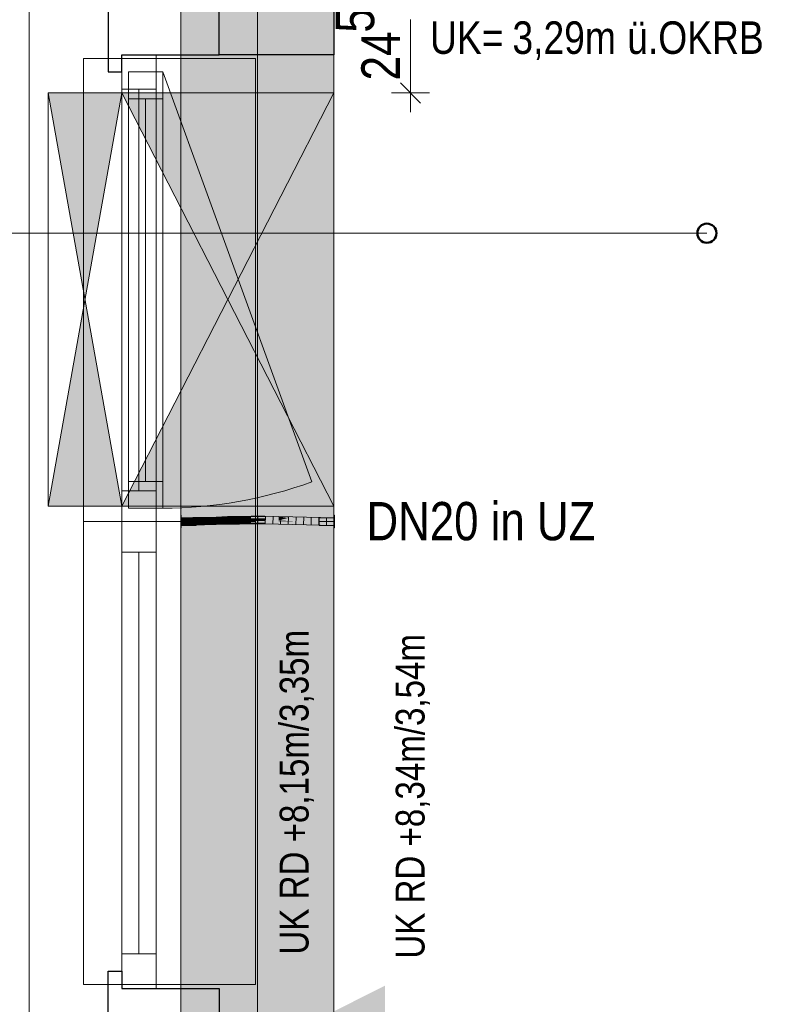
# Model space of a CAD drawing. Extents: x -420 to 300, y 62 to 1162.
# Tile 53 of 130: x -315 to -275, y 718 to 769. Entities that reach past the tile are written whole.
import ezdxf
from ezdxf.lldxf.tags import DXFTag

# ---------------------------------------------------------------- set-up
doc = ezdxf.new("R2010")
doc.units = 0
doc.layers.get('0').update_dxf_attribs({"lineweight": 35})
for name, color, linetype, lineweight, true_color in [('00_Beschriftung UZ', 3, 'Continuous', 13, 0x00ff00), ('30 -33 Aussenwände- 7 Fassade_ Elemente', 7, 'Continuous', 9, 0x00aacc), ('30 -34 Innenwände- 11 Durchbruch', 4, 'Continuous', 9, 0x00ffff), ('30 -35 Decken- 1 Konstruktion-Träger- Stahlbeton', 7, 'grob-A06G9F4K8I', 13, 0x33aa00), ('70 -75 Raumstempel-2 Verweislinie', 1, 'Continuous', 9, 0xff0000), ('70 -76 Bemaßung- 2 Allgemein', 9, 'Continuous', 5, 0x808080), ('E_Leerrohr 20', 7, 'Continuous', 13, 0xcc0099), ('E_Leerrohr 20-Shading', 7, 'Continuous', 13, 0xcc0099)]:
    doc.layers.add(name, color=color, linetype=linetype, lineweight=lineweight, true_color=true_color)
doc.layers.add('70 -71 Achsen- 1 Gebäudeachsen', color=7, linetype='STRICHPUNKT2-A06G9F4J8I', lineweight=18)
doc.layers.add('Detailelementbeschriftung', color=7, linetype='Continuous', lineweight=9)
doc.layers.add('iwb_Schraffur_Unterzug', color=7, linetype='Continuous', lineweight=5, true_color=0xffffcc, plot=False)
doc.styles.get("Standard").update_dxf_attribs({"font": 'ARIALN.TTF'})
tags = doc.linetypes.add('grob-A06G9F4K8I', pattern=[14, 3, -8, 3]).pattern_tags.tags
tags[8:9] = [DXFTag(74, 4), DXFTag(75, 0), DXFTag(340, '0'), DXFTag(46, 0.0), DXFTag(50, 0.0), DXFTag(44, 0.0), DXFTag(45, 0.0)]
tags[6:7] = [DXFTag(74, 4), DXFTag(75, 0), DXFTag(340, '0'), DXFTag(46, 0.0), DXFTag(50, 0.0), DXFTag(44, 0.0), DXFTag(45, 0.0)]
tags[4:5] = [DXFTag(74, 4), DXFTag(75, 0), DXFTag(340, '0'), DXFTag(46, 0.0), DXFTag(50, 0.0), DXFTag(44, 0.0), DXFTag(45, 0.0)]
tags = doc.linetypes.add('STRICHPUNKT2', pattern=[12.7, 6.35, -3.175, 0, -3.175]).pattern_tags.tags
tags[10:11] = [DXFTag(74, 4), DXFTag(75, 0), DXFTag(340, '0'), DXFTag(46, 0.0), DXFTag(50, 0.0), DXFTag(44, 0.0), DXFTag(45, 0.0)]
tags[8:9] = [DXFTag(74, 4), DXFTag(75, 0), DXFTag(340, '0'), DXFTag(46, 0.0), DXFTag(50, 0.0), DXFTag(44, 0.0), DXFTag(45, 0.0)]
tags[6:7] = [DXFTag(74, 4), DXFTag(75, 0), DXFTag(340, '0'), DXFTag(46, 0.0), DXFTag(50, 0.0), DXFTag(44, 0.0), DXFTag(45, 0.0)]
tags[4:5] = [DXFTag(74, 4), DXFTag(75, 0), DXFTag(340, '0'), DXFTag(46, 0.0), DXFTag(50, 0.0), DXFTag(44, 0.0), DXFTag(45, 0.0)]
tags = doc.linetypes.add('STRICHPUNKT2-A06G9F4J8I', pattern=[12.7, 6.35, -3.175, 0, -3.175]).pattern_tags.tags
tags[10:11] = [DXFTag(74, 4), DXFTag(75, 0), DXFTag(340, '0'), DXFTag(46, 0.0), DXFTag(50, 0.0), DXFTag(44, 0.0), DXFTag(45, 0.0)]
tags[8:9] = [DXFTag(74, 4), DXFTag(75, 0), DXFTag(340, '0'), DXFTag(46, 0.0), DXFTag(50, 0.0), DXFTag(44, 0.0), DXFTag(45, 0.0)]
tags[6:7] = [DXFTag(74, 4), DXFTag(75, 0), DXFTag(340, '0'), DXFTag(46, 0.0), DXFTag(50, 0.0), DXFTag(44, 0.0), DXFTag(45, 0.0)]
tags[4:5] = [DXFTag(74, 4), DXFTag(75, 0), DXFTag(340, '0'), DXFTag(46, 0.0), DXFTag(50, 0.0), DXFTag(44, 0.0), DXFTag(45, 0.0)]

# ---------------------------------------------------------------- blocks, each defined once
blk = doc.blocks.new('Shading-A06G9F3D8I', base_point=(-301.19, 743.014))
at = {"layer": 'E_Leerrohr 20-Shading', "color": 223, "true_color": 0xc67fb4}
for points in [[(-305.679, 743.301), (-305.68, 743.359), (-306.286, 743.299), (-306.286, 743.353)], [(-306.286, 743.299), (-306.286, 743.297), (-305.679, 743.301), (-305.679, 743.3)], [(-306.286, 743.297), (-306.286, 743.295), (-305.679, 743.3)], [(-305.072, 743.313), (-305.074, 743.372), (-305.679, 743.301), (-305.68, 743.359)], [(-305.679, 743.3), (-305.072, 743.313), (-305.679, 743.301), (-305.072, 743.313)], [(-304.464, 743.331), (-304.466, 743.39), (-305.072, 743.313), (-305.074, 743.372)], [(-304.466, 743.39), (-304.464, 743.331), (-304.025, 743.403), (-304.025, 743.386)], [(-304.025, 743.386), (-304.464, 743.331), (-304.024, 743.346), (-304.094, 743.342)], [(-304.094, 743.342), (-303.855, 743.349), (-303.855, 743.354)], [(-303.857, 743.408), (-304.025, 743.386), (-303.855, 743.354), (-304.024, 743.346)], [(-304.025, 743.386), (-303.857, 743.408), (-304.025, 743.403)], [(-303.246, 743.38), (-303.247, 743.423), (-303.855, 743.354), (-303.857, 743.408)], [(-303.855, 743.349), (-303.246, 743.364), (-303.855, 743.354), (-303.246, 743.38)], [(-302.635, 743.393), (-302.635, 743.43), (-303.246, 743.38), (-303.247, 743.423)], [(-303.246, 743.364), (-302.635, 743.372), (-303.246, 743.38), (-302.635, 743.393)], [(-302.635, 743.393), (-302.269, 743.39), (-302.635, 743.43), (-302.268, 743.429)], [(-302.635, 743.372), (-301.908, 743.369), (-302.635, 743.393), (-301.908, 743.388)], [(-302.269, 743.39), (-301.908, 743.388), (-302.268, 743.429), (-301.907, 743.427)], [(-301.182, 743.364), (-301.181, 743.414), (-301.908, 743.388), (-301.907, 743.427)], [(-301.908, 743.369), (-301.182, 743.355), (-301.908, 743.388), (-301.182, 743.364)], [(-301.182, 743.364), (-301.052, 743.359), (-301.181, 743.414), (-300.731, 743.349)], [(-301.182, 743.355), (-300.682, 743.342), (-301.182, 743.364)], [(-301.181, 743.414), (-300.731, 743.349), (-300.455, 743.395), (-300.456, 743.341)], [(-300.731, 743.349), (-301.052, 743.359), (-300.692, 743.343), (-300.746, 743.345)], [(-300.746, 743.345), (-300.682, 743.342), (-300.692, 743.343)], [(-300.456, 743.341), (-300.731, 743.349), (-300.456, 743.337), (-300.692, 743.343)], [(-300.692, 743.343), (-300.682, 743.342), (-300.456, 743.337), (-300.456, 743.336)], [(-299.732, 743.318), (-299.731, 743.375), (-300.456, 743.341), (-300.455, 743.395)], [(-300.456, 743.341), (-300.456, 743.337), (-299.732, 743.318), (-299.732, 743.316)], [(-300.456, 743.337), (-300.456, 743.336), (-299.732, 743.316)], [(-299.009, 743.301), (-299.008, 743.36), (-299.732, 743.318), (-299.731, 743.375)], [(-299.732, 743.316), (-299.009, 743.301), (-299.732, 743.318)], [(-298.286, 743.295), (-298.286, 743.353), (-299.009, 743.301), (-299.008, 743.36)], [(-306.286, 742.953), (-305.674, 742.962), (-306.286, 743.012), (-305.675, 743.017)], [(-306.286, 742.953), (-305.674, 742.959), (-305.674, 742.962)], [(-305.064, 742.985), (-305.065, 743.031), (-305.674, 742.962), (-305.675, 743.017)], [(-305.674, 742.959), (-305.063, 742.972), (-305.674, 742.962), (-305.064, 742.985)], [(-304.455, 743.015), (-304.456, 743.048), (-305.064, 742.985), (-305.065, 743.031)], [(-305.063, 742.972), (-304.454, 742.99), (-305.064, 742.985), (-304.455, 743.015)], [(-304.456, 743.048), (-304.455, 743.015), (-304.022, 743.061), (-304.022, 743.037)], [(-304.455, 743.015), (-304.454, 742.99), (-304.022, 743.037), (-304.021, 743.003)], [(-304.022, 743.061), (-304.022, 743.037), (-303.848, 743.066), (-303.847, 743.046)], [(-304.022, 743.037), (-304.021, 743.003), (-303.847, 743.046), (-303.846, 743.008)], [(-303.847, 743.046), (-303.24, 743.072), (-303.848, 743.066), (-303.24, 743.081)], [(-303.24, 743.081), (-303.24, 743.081), (-303.848, 743.066)], [(-303.846, 743.008), (-303.239, 743.023), (-303.847, 743.046), (-303.24, 743.072)], [(-302.634, 743.085), (-302.634, 743.089), (-303.24, 743.072), (-303.24, 743.081)], [(-303.239, 743.023), (-302.634, 743.03), (-303.24, 743.072), (-302.634, 743.085)], [(-302.634, 743.085), (-302.274, 743.082), (-302.634, 743.089), (-302.274, 743.087)], [(-302.634, 743.085), (-302.634, 743.03), (-302.274, 743.082), (-302.275, 743.029)], [(-302.274, 743.082), (-302.275, 743.029), (-301.911, 743.078), (-301.912, 743.027)], [(-302.274, 743.087), (-302.274, 743.086), (-301.911, 743.086), (-301.911, 743.083)], [(-302.274, 743.086), (-302.274, 743.082), (-301.911, 743.083), (-301.911, 743.08)], [(-302.274, 743.082), (-301.911, 743.078), (-302.201, 743.082)], [(-301.911, 743.078), (-301.911, 743.08), (-302.201, 743.082)], [(-301.911, 743.078), (-301.912, 743.027), (-301.189, 743.056), (-301.19, 743.014)], [(-301.911, 743.083), (-301.188, 743.065), (-301.911, 743.086), (-301.188, 743.07)], [(-301.188, 743.07), (-301.188, 743.072), (-301.911, 743.086)], [(-301.911, 743.08), (-301.189, 743.056), (-301.911, 743.083), (-301.188, 743.065)], [(-301.911, 743.08), (-301.911, 743.078), (-301.584, 743.069)], [(-301.911, 743.078), (-301.189, 743.056), (-301.584, 743.069)], [(-301.19, 743.014), (-300.466, 742.995), (-301.189, 743.056), (-300.465, 743.024)], [(-301.189, 743.056), (-300.465, 743.024), (-301.188, 743.065), (-300.464, 743.04)], [(-300.464, 743.04), (-300.464, 743.053), (-301.188, 743.065), (-301.188, 743.072)], [(-300.466, 742.995), (-299.74, 742.975), (-300.465, 743.024), (-299.74, 742.99)], [(-300.465, 743.024), (-299.74, 742.99), (-300.464, 743.04), (-299.739, 743.014)], [(-299.739, 743.014), (-299.739, 743.034), (-300.464, 743.04), (-300.464, 743.053)], [(-299.014, 742.964), (-299.013, 743.018), (-299.74, 742.99), (-299.739, 743.034)], [(-299.74, 742.975), (-299.014, 742.96), (-299.74, 742.99), (-299.014, 742.964)], [(-298.286, 742.953), (-298.286, 743.012), (-299.014, 742.96), (-299.013, 743.018)]]:
    blk.add_solid(points, dxfattribs=at)
at = {"layer": 'E_Leerrohr 20-Shading', "color": 231, "true_color": 0xe17fc9}
for points in [[(-305.677, 743.159), (-305.679, 743.3), (-306.286, 743.153), (-306.286, 743.295)], [(-305.069, 743.172), (-305.072, 743.313), (-305.677, 743.159), (-305.679, 743.3)], [(-305.677, 743.156), (-305.677, 743.155), (-305.068, 743.172), (-305.068, 743.159)], [(-305.068, 743.172), (-305.069, 743.172), (-305.677, 743.156), (-305.677, 743.159)], [(-304.46, 743.19), (-304.464, 743.331), (-305.069, 743.172), (-305.072, 743.313)], [(-304.459, 743.164), (-304.46, 743.19), (-305.068, 743.159), (-305.069, 743.172)], [(-304.46, 743.19), (-304.094, 743.342), (-304.464, 743.331)], [(-304.094, 743.342), (-304.46, 743.19), (-304.024, 743.341), (-304.023, 743.203)], [(-304.46, 743.19), (-304.459, 743.164), (-304.023, 743.203), (-304.123, 743.167)], [(-303.906, 743.134), (-303.85, 743.169), (-304.19, 743.143), (-304.123, 743.167)], [(-304.023, 743.203), (-304.123, 743.167), (-303.851, 743.204), (-303.85, 743.169)], [(-303.855, 743.337), (-303.855, 743.349), (-304.094, 743.342)], [(-304.023, 743.203), (-303.851, 743.208), (-304.024, 743.341), (-303.855, 743.337)], [(-303.851, 743.204), (-303.851, 743.208), (-304.023, 743.203)], [(-303.849, 743.132), (-303.85, 743.169), (-303.906, 743.134)], [(-303.245, 743.326), (-303.246, 743.364), (-303.855, 743.337), (-303.855, 743.349)], [(-303.855, 743.337), (-303.851, 743.208), (-303.245, 743.326), (-303.243, 743.224)], [(-303.851, 743.208), (-303.243, 743.223), (-303.243, 743.224)], [(-303.243, 743.209), (-303.243, 743.223), (-303.851, 743.204), (-303.851, 743.208)], [(-303.851, 743.204), (-303.85, 743.169), (-303.243, 743.209), (-303.242, 743.174)], [(-303.241, 743.114), (-303.242, 743.174), (-303.849, 743.132), (-303.85, 743.169)], [(-302.635, 743.321), (-302.635, 743.372), (-303.245, 743.326), (-303.246, 743.364)], [(-303.245, 743.326), (-303.243, 743.224), (-302.635, 743.321), (-302.634, 743.237)], [(-302.634, 743.237), (-303.243, 743.224), (-302.634, 743.234), (-303.243, 743.223)], [(-303.243, 743.223), (-302.634, 743.23), (-302.634, 743.234)], [(-302.634, 743.211), (-302.634, 743.23), (-303.243, 743.209), (-303.243, 743.223)], [(-303.243, 743.209), (-303.242, 743.174), (-302.634, 743.211), (-302.634, 743.176)], [(-302.634, 743.102), (-302.634, 743.176), (-303.241, 743.117), (-303.242, 743.174)], [(-301.909, 743.323), (-301.908, 743.369), (-302.635, 743.321), (-302.635, 743.372)], [(-302.27, 743.322), (-302.635, 743.321), (-302.271, 743.242), (-302.634, 743.237)], [(-302.634, 743.237), (-302.634, 743.23), (-302.271, 743.242), (-302.271, 743.229)], [(-302.634, 743.211), (-302.271, 743.229), (-302.634, 743.23)], [(-302.271, 743.229), (-302.634, 743.211), (-302.272, 743.208)], [(-302.438, 743.209), (-302.634, 743.211), (-302.438, 743.176), (-302.634, 743.176)], [(-301.911, 743.101), (-301.91, 743.175), (-302.634, 743.102), (-302.634, 743.176)], [(-301.91, 743.206), (-302.438, 743.209), (-301.91, 743.175), (-302.438, 743.176)], [(-302.271, 743.229), (-302.272, 743.208), (-301.91, 743.224), (-301.91, 743.206)], [(-302.271, 743.229), (-301.91, 743.227), (-302.27, 743.322), (-301.909, 743.323)], [(-301.91, 743.224), (-301.91, 743.227), (-302.271, 743.229)], [(-301.186, 743.171), (-301.91, 743.175), (-301.187, 743.111), (-301.911, 743.101)], [(-301.909, 743.323), (-301.91, 743.227), (-301.182, 743.333), (-301.185, 743.219)], [(-301.91, 743.227), (-301.185, 743.214), (-301.185, 743.219)], [(-301.185, 743.21), (-301.185, 743.214), (-301.91, 743.224), (-301.91, 743.227)], [(-301.91, 743.206), (-301.185, 743.196), (-301.91, 743.224), (-301.185, 743.21)], [(-301.91, 743.206), (-301.91, 743.175), (-301.185, 743.196), (-301.186, 743.171)], [(-301.182, 743.333), (-301.182, 743.355), (-301.909, 743.323), (-301.908, 743.369)], [(-300.461, 743.166), (-301.186, 743.171), (-300.462, 743.124), (-301.187, 743.111)], [(-300.725, 743.188), (-301.185, 743.196), (-300.725, 743.168), (-301.186, 743.171)], [(-301.182, 743.333), (-301.185, 743.219), (-300.682, 743.342), (-301.166, 743.219)], [(-301.185, 743.219), (-301.185, 743.214), (-301.166, 743.219)], [(-301.166, 743.219), (-301.185, 743.214), (-300.46, 743.208), (-300.46, 743.195)], [(-300.46, 743.193), (-300.46, 743.195), (-301.185, 743.21), (-301.185, 743.214)], [(-301.185, 743.196), (-300.461, 743.183), (-301.185, 743.21), (-300.46, 743.193)], [(-300.682, 743.342), (-301.182, 743.355), (-301.182, 743.333)], [(-300.682, 743.342), (-301.166, 743.219), (-300.456, 743.336), (-300.46, 743.208)], [(-300.461, 743.183), (-300.725, 743.188), (-300.461, 743.166), (-300.725, 743.168)], [(-300.461, 743.183), (-299.736, 743.17), (-300.46, 743.193), (-299.735, 743.175)], [(-300.461, 743.183), (-300.461, 743.166), (-299.736, 743.17), (-299.736, 743.16)], [(-299.735, 743.196), (-299.732, 743.316), (-300.46, 743.208), (-300.456, 743.336)], [(-300.46, 743.195), (-299.735, 743.175), (-300.46, 743.208), (-299.735, 743.196)], [(-299.735, 743.175), (-300.46, 743.195), (-300.46, 743.193)], [(-299.011, 743.16), (-299.735, 743.175), (-299.736, 743.17)], [(-299.736, 743.17), (-299.736, 743.16), (-299.011, 743.16), (-299.011, 743.155)], [(-299.011, 743.16), (-299.009, 743.301), (-299.735, 743.175), (-299.732, 743.316)], [(-298.286, 743.153), (-298.286, 743.295), (-299.011, 743.16), (-299.009, 743.301)], [(-305.677, 743.159), (-306.286, 743.153), (-305.97, 743.154)], [(-306.286, 743.153), (-306.098, 743.152), (-305.97, 743.154)], [(-306.286, 743.144), (-305.928, 743.151), (-306.286, 743.153)], [(-305.676, 743.087), (-305.677, 743.15), (-306.286, 743.144), (-305.901, 743.151)], [(-305.928, 743.151), (-306.286, 743.144), (-305.901, 743.151)], [(-305.676, 743.087), (-306.286, 743.144), (-306.286, 743.095)], [(-306.286, 743.095), (-306.286, 743.012), (-305.676, 743.087), (-305.675, 743.017)], [(-305.97, 743.154), (-306.098, 743.152), (-305.742, 743.155), (-305.928, 743.151)], [(-305.677, 743.159), (-305.97, 743.154), (-305.677, 743.156), (-305.742, 743.155)], [(-305.742, 743.155), (-305.928, 743.151), (-305.677, 743.155), (-305.901, 743.151)], [(-305.677, 743.15), (-305.677, 743.155), (-305.901, 743.151)], [(-305.677, 743.155), (-305.677, 743.156), (-305.742, 743.155)], [(-305.068, 743.14), (-305.068, 743.159), (-305.677, 743.15), (-305.677, 743.155)], [(-305.067, 743.114), (-305.068, 743.14), (-305.676, 743.12), (-305.677, 743.15)], [(-305.676, 743.087), (-305.066, 743.078), (-305.676, 743.12), (-305.067, 743.114)], [(-305.676, 743.087), (-305.675, 743.017), (-305.066, 743.078), (-305.065, 743.031)], [(-304.458, 743.128), (-304.459, 743.152), (-305.068, 743.159), (-304.77, 743.161)], [(-304.458, 743.128), (-305.068, 743.159), (-305.068, 743.14)], [(-304.458, 743.128), (-305.068, 743.14), (-304.458, 743.107), (-305.067, 743.114)], [(-305.067, 743.114), (-305.066, 743.078), (-304.458, 743.107), (-304.456, 743.068)], [(-305.066, 743.078), (-305.065, 743.031), (-304.456, 743.068), (-304.456, 743.048)], [(-304.459, 743.152), (-304.459, 743.164), (-304.77, 743.161)], [(-304.19, 743.143), (-304.123, 743.167), (-304.459, 743.152), (-304.459, 743.164)], [(-304.458, 743.128), (-304.245, 743.123), (-304.459, 743.152), (-304.19, 743.143)], [(-304.296, 743.105), (-304.245, 743.123), (-304.458, 743.107), (-304.458, 743.128)], [(-304.458, 743.107), (-304.456, 743.069), (-304.296, 743.105), (-304.396, 743.07)], [(-304.456, 743.069), (-304.456, 743.068), (-304.396, 743.07), (-304.402, 743.067)], [(-304.456, 743.068), (-304.456, 743.048), (-304.402, 743.067)], [(-304.402, 743.067), (-304.456, 743.048), (-304.022, 743.061)], [(-304.396, 743.07), (-304.402, 743.067), (-304.003, 743.073), (-304.022, 743.061)], [(-304.296, 743.105), (-304.396, 743.07), (-303.958, 743.101), (-304.003, 743.073)], [(-303.958, 743.101), (-303.934, 743.117), (-304.296, 743.105), (-304.245, 743.123)], [(-304.245, 743.123), (-303.934, 743.117), (-304.19, 743.143), (-303.906, 743.134)], [(-304.003, 743.073), (-304.022, 743.061), (-303.848, 743.075), (-303.848, 743.066)], [(-303.958, 743.101), (-304.003, 743.073), (-303.849, 743.1), (-303.848, 743.075)], [(-303.849, 743.1), (-303.849, 743.115), (-303.958, 743.101), (-303.934, 743.117)], [(-303.934, 743.117), (-303.849, 743.115), (-303.906, 743.134), (-303.849, 743.132)], [(-303.241, 743.104), (-303.241, 743.114), (-303.849, 743.115), (-303.849, 743.132)], [(-303.241, 743.104), (-303.849, 743.115), (-303.241, 743.094), (-303.849, 743.1)], [(-303.241, 743.094), (-303.849, 743.1), (-303.24, 743.081), (-303.848, 743.075)], [(-303.848, 743.075), (-303.848, 743.066), (-303.24, 743.081)], [(-303.241, 743.114), (-302.634, 743.099), (-303.241, 743.117), (-302.634, 743.102)], [(-302.634, 743.099), (-303.241, 743.114), (-302.77, 743.1)], [(-303.241, 743.114), (-303.241, 743.104), (-302.77, 743.1)], [(-302.634, 743.089), (-302.77, 743.1), (-303.241, 743.094), (-303.241, 743.104)], [(-302.634, 743.089), (-303.241, 743.094), (-303.24, 743.081)], [(-302.634, 743.099), (-302.77, 743.1), (-302.634, 743.096)], [(-302.77, 743.1), (-302.634, 743.089), (-302.634, 743.096)], [(-301.911, 743.101), (-302.634, 743.102), (-302.53, 743.099)], [(-302.634, 743.102), (-302.634, 743.099), (-302.53, 743.099)], [(-302.274, 743.087), (-302.015, 743.097), (-302.634, 743.099), (-302.118, 743.101)], [(-302.274, 743.087), (-302.634, 743.099), (-302.634, 743.096)], [(-302.437, 743.091), (-302.634, 743.096), (-302.437, 743.088), (-302.634, 743.089)], [(-302.274, 743.087), (-302.437, 743.091), (-302.437, 743.088)], [(-301.911, 743.086), (-301.911, 743.094), (-302.274, 743.087), (-302.015, 743.097)], [(-302.015, 743.097), (-301.911, 743.101), (-302.118, 743.101)], [(-301.911, 743.094), (-301.911, 743.101), (-302.015, 743.097)], [(-301.187, 743.111), (-301.911, 743.101), (-301.188, 743.073), (-301.911, 743.094)], [(-301.911, 743.094), (-301.911, 743.086), (-301.188, 743.073), (-301.188, 743.072)], [(-301.187, 743.111), (-301.188, 743.072), (-300.462, 743.124), (-300.464, 743.053)], [(-300.462, 743.124), (-300.464, 743.053), (-299.736, 743.138), (-299.739, 743.034)], [(-299.736, 743.16), (-300.461, 743.166), (-299.736, 743.138), (-300.462, 743.124)], [(-299.736, 743.138), (-299.739, 743.034), (-299.011, 743.149), (-299.013, 743.018)], [(-299.011, 743.155), (-299.736, 743.16), (-299.011, 743.149), (-299.736, 743.138)], [(-299.011, 743.149), (-299.013, 743.018), (-298.286, 743.153), (-298.286, 743.012)], [(-298.286, 743.153), (-299.011, 743.16), (-299.011, 743.155)], [(-299.011, 743.155), (-299.011, 743.149), (-298.286, 743.153)]]:
    blk.add_solid(points, dxfattribs=at)
blk = doc.blocks.new('Shading-A06G9F3F8I', base_point=(-306.286, 743.148))
at = {"layer": 'E_Leerrohr 20-Shading', "color": 213, "true_color": 0xd67fc0}
for points in [[(-306.286, 743.153), (-306.286, 743.483), (-306.298, 743.153), (-306.298, 743.483)], [(-305.676, 743.153), (-306.286, 743.353), (-306.286, 743.166)], [(-305.676, 743.153), (-305.498, 743.153), (-306.286, 743.353), (-305.498, 743.353)], [(-306.286, 743.082), (-306.286, 743.153), (-306.298, 743.082), (-306.298, 743.153)], [(-306.298, 742.823), (-306.286, 742.823), (-306.298, 743.082), (-306.286, 743.082)], [(-306.286, 743.166), (-306.286, 743.159), (-305.676, 743.153), (-305.918, 743.153)], [(-306.286, 743.159), (-306.286, 743.153), (-305.918, 743.153)], [(-306.286, 743.148), (-306.286, 743.07), (-305.676, 743.153), (-305.944, 743.065)], [(-305.676, 743.153), (-306.286, 743.153), (-306.286, 743.148)], [(-306.286, 743.07), (-306.286, 742.953), (-305.944, 743.065)], [(-305.944, 743.065), (-306.286, 742.953), (-305.498, 743.059), (-305.498, 742.953)], [(-305.676, 743.153), (-305.944, 743.065), (-305.498, 743.153), (-305.498, 743.059)]]:
    blk.add_solid(points, dxfattribs=at)
blk = doc.blocks.new('Shading-A06G9F3H8I', base_point=(-298.286, 743.153))
at = {"layer": 'E_Leerrohr 20-Shading', "color": 213, "true_color": 0xd67fc0}
for points in [[(-299.074, 743.353), (-299.074, 743.153), (-298.286, 743.353), (-298.286, 743.153)], [(-298.286, 743.483), (-298.286, 743.153), (-298.274, 743.483), (-298.274, 743.153)], [(-298.286, 743.153), (-299.074, 743.153), (-298.286, 742.953), (-299.074, 742.965)], [(-299.074, 742.965), (-299.074, 742.953), (-298.286, 742.953)], [(-298.274, 743.153), (-298.286, 743.153), (-298.274, 743.061), (-298.286, 743.061)], [(-298.286, 743.061), (-298.286, 742.823), (-298.274, 743.061), (-298.274, 742.823)]]:
    blk.add_solid(points, dxfattribs=at)
blk = doc.blocks.new('Referenz-A06G9F4L8I')
at = {"layer": '00_Beschriftung UZ', "color": 0, "linetype": 'Continuous', "lineweight": 0, "ltscale": 0.13}
for points in [[(-300.968, 716.221), (-298.298, 717.553), (-300.967, 718.892)], [(-295.627, 716.221), (-298.298, 717.553), (-295.629, 718.892)]]:
    blk.add_solid(points, dxfattribs=at)
at = {"layer": '30 -33 Aussenwände- 7 Fassade_ Elemente', "color": 0, "linetype": 'Continuous', "ltscale": 0.13}
for p, q in [((-314.238, 610.853), (-314.238, 773.053)), ((-298.298, 769.953), (-298.298, 613.953)), ((-309.398, 767.553), (-307.598, 767.553)), ((-309.398, 743.153), (-309.398, 767.553)), ((-307.598, 767.553), (-307.598, 743.153)), ((-309.048, 766.653), (-307.248, 766.653)), ((-309.048, 743.853), (-309.048, 766.653)), ((-307.248, 766.653), (-307.248, 743.853)), ((-307.248, 743.853), (-309.048, 743.853)), ((-309.398, 718.753), (-309.398, 743.153)), ((-309.398, 743.153), (-307.598, 743.153)), ((-307.598, 743.153), (-307.598, 718.753)), ((-307.598, 718.753), (-309.398, 718.753))]:
    blk.add_line(p, q, dxfattribs=at)
at = {"layer": '30 -33 Aussenwände- 7 Fassade_ Elemente', "color": 0, "linetype": 'Continuous', "lineweight": -2, "ltscale": 0.25}
for p, q in [((-310.098, 769.953), (-310.098, 766.653)), ((-304.298, 767.553), (-304.298, 769.953)), ((-298.298, 769.953), (-298.298, 767.553)), ((-309.398, 767.553), (-304.298, 767.553)), ((-309.398, 766.653), (-309.398, 767.553)), ((-298.298, 767.553), (-304.298, 767.553)), ((-310.098, 766.653), (-309.398, 766.653)), ((-310.098, 715.453), (-310.098, 719.653)), ((-310.098, 719.653), (-309.398, 719.653)), ((-309.398, 719.653), (-309.398, 718.753)), ((-309.398, 718.753), (-304.298, 718.753)), ((-304.298, 718.753), (-304.298, 716.353))]:
    blk.add_line(p, q, dxfattribs=at)
at = {"layer": '30 -33 Aussenwände- 7 Fassade_ Elemente', "color": 0, "linetype": 'Continuous', "lineweight": 18, "ltscale": 0.18}
for p, q in [((-309.398, 767.553), (-307.598, 767.553)), ((-309.398, 765.753), (-309.398, 767.553)), ((-307.598, 767.553), (-307.598, 765.753)), ((-309.048, 765.253), (-309.048, 766.653)), ((-309.048, 766.653), (-307.248, 766.653)), ((-307.248, 766.653), (-307.248, 765.253)), ((-307.598, 765.753), (-309.398, 765.753)), ((-308.498, 765.753), (-308.498, 744.753)), ((-307.248, 765.253), (-309.048, 765.253)), ((-308.148, 745.253), (-308.148, 765.253)), ((-309.048, 743.853), (-309.048, 745.253)), ((-309.048, 745.253), (-307.248, 745.253)), ((-307.248, 745.253), (-307.248, 743.853)), ((-309.398, 744.753), (-307.598, 744.753)), ((-309.398, 743.153), (-309.398, 744.753)), ((-307.598, 744.753), (-307.598, 743.153)), ((-307.248, 743.853), (-309.048, 743.853)), ((-309.398, 743.153), (-307.598, 743.153)), ((-309.398, 741.553), (-309.398, 743.153)), ((-307.598, 743.153), (-307.598, 741.553)), ((-307.598, 741.553), (-309.398, 741.553)), ((-308.498, 741.553), (-308.498, 720.553)), ((-309.398, 720.553), (-307.598, 720.553)), ((-309.398, 718.753), (-309.398, 720.553)), ((-307.598, 720.553), (-307.598, 718.753)), ((-307.598, 718.753), (-309.398, 718.753))]:
    blk.add_line(p, q, dxfattribs=at)
at = {"layer": '30 -33 Aussenwände- 7 Fassade_ Elemente', "color": 0}
for p, q in [((-311.398, 767.353), (-309.398, 767.353)), ((-311.398, 743.153), (-311.398, 767.353)), ((-307.598, 767.353), (-309.398, 767.353)), ((-309.398, 767.353), (-309.398, 765.753)), ((-302.398, 767.353), (-307.598, 767.353)), ((-307.598, 765.753), (-307.598, 767.353)), ((-302.398, 743.153), (-302.398, 767.353)), ((-309.398, 744.753), (-309.398, 765.753)), ((-309.398, 765.753), (-307.598, 765.753)), ((-308.498, 765.753), (-308.498, 744.753)), ((-307.598, 765.753), (-307.598, 744.753)), ((-307.598, 744.753), (-309.398, 744.753)), ((-309.398, 743.153), (-309.398, 744.753)), ((-307.598, 744.753), (-307.598, 743.153)), ((-309.398, 743.153), (-311.398, 743.153)), ((-311.398, 718.953), (-311.398, 743.153)), ((-309.398, 743.153), (-309.398, 741.553)), ((-307.598, 743.153), (-309.398, 743.153)), ((-307.598, 743.153), (-302.398, 743.153)), ((-307.598, 741.553), (-307.598, 743.153)), ((-302.398, 718.953), (-302.398, 743.153)), ((-309.398, 720.553), (-309.398, 741.553)), ((-309.398, 741.553), (-307.598, 741.553)), ((-308.498, 741.553), (-308.498, 720.553)), ((-307.598, 741.553), (-307.598, 720.553)), ((-307.598, 720.553), (-309.398, 720.553)), ((-309.398, 718.953), (-309.398, 720.553)), ((-307.598, 720.553), (-307.598, 718.953)), ((-309.398, 718.953), (-311.398, 718.953)), ((-307.598, 718.953), (-309.398, 718.953)), ((-307.598, 718.953), (-302.398, 718.953))]:
    blk.add_line(p, q, dxfattribs=at)
at = {"layer": '30 -33 Aussenwände- 7 Fassade_ Elemente', "color": 0, "linetype": 'grob-A06G9F4K8I', "ltscale": 0.13}
blk.add_line((-307.248, 766.653), (-299.45, 745.228), dxfattribs=at)
blk.add_ellipse((-307.248, 766.653), major_axis=(0, -22.8), ratio=1, start_param=0, end_param=0.349066, dxfattribs=at)
at = {"layer": '30 -34 Innenwände- 11 Durchbruch', "color": 0, "linetype": 'Continuous', "ltscale": 0.13}
for p, q in [((-313.238, 765.553), (-309.398, 765.553)), ((-309.398, 765.553), (-313.238, 743.953)), ((-309.398, 743.953), (-313.238, 765.553)), ((-313.238, 743.953), (-313.238, 765.553)), ((-313.238, 765.553), (-309.398, 743.953)), ((-309.398, 765.553), (-313.238, 743.953)), ((-309.398, 765.553), (-298.298, 765.553)), ((-298.298, 765.553), (-309.398, 743.953)), ((-298.298, 743.953), (-309.398, 765.553)), ((-309.398, 743.953), (-309.398, 765.553)), ((-309.398, 743.953), (-309.398, 765.553)), ((-309.398, 765.553), (-298.298, 743.953)), ((-298.298, 765.553), (-309.398, 743.953)), ((-298.298, 743.953), (-298.298, 765.553)), ((-313.238, 743.953), (-309.398, 743.953)), ((-309.398, 743.953), (-298.298, 743.953))]:
    blk.add_line(p, q, dxfattribs=at)
at = {"layer": '30 -34 Innenwände- 11 Durchbruch', "color": 0, "lineweight": 0}
for points in [[(-311.318, 754.753), (-313.238, 765.553), (-311.318, 765.553)], [(-311.318, 754.753), (-311.318, 765.553), (-309.398, 765.553)], [(-303.848, 754.753), (-309.398, 765.553), (-303.848, 765.553)], [(-303.848, 754.753), (-303.848, 765.553), (-298.298, 765.553)], [(-311.318, 743.953), (-313.238, 743.953), (-311.318, 754.753)], [(-311.318, 743.953), (-311.318, 754.753), (-309.398, 743.953)], [(-303.848, 743.953), (-309.398, 743.953), (-303.848, 754.753)], [(-303.848, 743.953), (-303.848, 754.753), (-298.298, 743.953)]]:
    blk.add_solid(points, dxfattribs=at)
at = {"layer": '30 -35 Decken- 1 Konstruktion-Träger- Stahlbeton', "color": 0}
for p, q in [((-306.298, 770.453), (-306.298, 388.453)), ((-298.298, 770.453), (-298.298, 388.453))]:
    blk.add_line(p, q, dxfattribs=at)
at = {"layer": '70 -71 Achsen- 1 Gebäudeachsen', "color": 0, "linetype": 'STRICHPUNKT2-A06G9F4J8I', "ltscale": 0.18}
blk.add_line((-302.298, 1084.393), (-302.298, 84.953), dxfattribs=at)
at = {"layer": '70 -75 Raumstempel-2 Verweislinie', "color": 0}
blk.add_line((-358.475, 758.224), (-278.8, 758.224), dxfattribs=at)
at = {"layer": '70 -75 Raumstempel-2 Verweislinie', "color": 0, "linetype": 'ByBlock', "lineweight": 50, "ltscale": 0.5}
blk.add_circle((-278.8, 758.224), 0.5, dxfattribs=at)
at = {"layer": '70 -76 Bemaßung- 2 Allgemein', "color": 0, "linetype": 'Continuous', "ltscale": 0.13}
for p, q in [((-294.298, 766.614), (-294.298, 769.393)), ((-294.298, 764.553), (-294.298, 766.614)), ((-295.298, 765.553), (-293.298, 765.553))]:
    blk.add_line(p, q, dxfattribs=at)
at = {"layer": '70 -76 Bemaßung- 2 Allgemein', "color": 0, "linetype": 'Continuous', "lineweight": 20, "ltscale": 0.2}
blk.add_line((-293.767, 765.023), (-294.828, 766.084), dxfattribs=at)
at = {"layer": '00_Beschriftung UZ', "color": 0, "linetype": 'Continuous', "ltscale": 0.13, "char_height": 1.51033, "attachment_point": 1, "rotation": 90}
for s, insert in [('{\\fArial Narrow;UK RD +8,15m/3,35m}', (-301.137, 720.519)), ('{\\fArial Narrow;UK RD +8,34m/3,54m}', (-295.073, 720.305))]:
    blk.add_mtext(s, dxfattribs=dict(at, insert=insert))
at = {"layer": '30 -34 Innenwände- 11 Durchbruch', "color": 0, "linetype": 'Continuous', "ltscale": 0.13, "char_height": 1.7, "attachment_point": 1}
for s, insert in [('{\\fArial Narrow;UK=}', (-293.278, 769.297)), ('{\\fArial Narrow;3,29m}', (-288.968, 769.297)), ('{\\fArial Narrow;ü.OKRB}', (-282.969, 769.297))]:
    blk.add_mtext(s, dxfattribs=dict(at, insert=insert))
at = {"layer": '70 -76 Bemaßung- 2 Allgemein', "color": 0, "linetype": 'Continuous', "ltscale": 0.13, "char_height": 2.01377, "attachment_point": 1, "rotation": 90}
for s, insert in [('{\\fArial Narrow;5}', (-298.209, 768.707)), ('{\\fArial Narrow;24}', (-296.866, 766.206))]:
    blk.add_mtext(s, dxfattribs=dict(at, insert=insert))
blk = doc.blocks.new('Referenz-A06G9F4N8I')
at = {"layer": 'iwb_Schraffur_Unterzug', "linetype": 'Continuous', "ltscale": 0.13}
blk.add_solid([(-306.298, 388.453), (-306.298, 995.453), (-298.298, 388.453), (-298.298, 995.453)], dxfattribs=at)
blk = doc.blocks.new('Flexrohr-A06G9F9B8I')
at = {"color": 0, "linetype": 'ByBlock', "lineweight": -2, "ltscale": 0.13}
for p, q in [((-305.68, 743.359), (-306.286, 743.353)), ((-306.286, 743.353), (-306.286, 742.953)), ((-306.284, 743.341), (-306.284, 742.965)), ((-305.886, 743.345), (-305.882, 742.969)), ((-305.074, 743.372), (-305.68, 743.359)), ((-305.488, 743.351), (-305.481, 742.975)), ((-305.089, 743.36), (-305.079, 742.984)), ((-304.466, 743.39), (-305.074, 743.372)), ((-304.69, 743.371), (-304.679, 742.995)), ((-303.857, 743.408), (-304.466, 743.39)), ((-304.29, 743.383), (-304.279, 743.007)), ((-303.89, 743.395), (-303.88, 743.019)), ((-303.247, 743.423), (-303.857, 743.408)), ((-303.489, 743.405), (-303.481, 743.029)), ((-302.635, 743.43), (-303.247, 743.423)), ((-303.088, 743.413), (-303.082, 743.037)), ((-302.686, 743.418), (-302.684, 743.042)), ((-301.907, 743.427), (-302.635, 743.43)), ((-302.284, 743.417), (-302.286, 743.041)), ((-301.181, 743.414), (-301.907, 743.427)), ((-301.883, 743.415), (-301.887, 743.039)), ((-301.482, 743.407), (-301.488, 743.031)), ((-300.455, 743.395), (-301.181, 743.414)), ((-301.081, 743.399), (-301.089, 743.023)), ((-300.68, 743.389), (-300.69, 743.013)), ((-299.731, 743.375), (-300.455, 743.395)), ((-300.28, 743.378), (-300.29, 743.002)), ((-299.881, 743.367), (-299.89, 742.991)), ((-299.008, 743.36), (-299.731, 743.375)), ((-299.482, 743.358), (-299.49, 742.982)), ((-299.083, 743.349), (-299.089, 742.973)), ((-298.286, 743.353), (-299.008, 743.36)), ((-298.684, 743.345), (-298.687, 742.969)), ((-298.286, 743.353), (-298.286, 742.953)), ((-305.674, 742.959), (-306.286, 742.953)), ((-305.063, 742.972), (-305.674, 742.959)), ((-304.454, 742.99), (-305.063, 742.972)), ((-303.846, 743.008), (-304.454, 742.99)), ((-303.239, 743.023), (-303.846, 743.008)), ((-302.634, 743.03), (-303.239, 743.023)), ((-301.912, 743.027), (-302.634, 743.03)), ((-301.19, 743.014), (-301.912, 743.027)), ((-300.466, 742.995), (-301.19, 743.014)), ((-299.74, 742.975), (-300.466, 742.995)), ((-299.014, 742.96), (-299.74, 742.975)), ((-298.286, 742.953), (-299.014, 742.96))]:
    blk.add_line(p, q, dxfattribs=at)
blk = doc.blocks.new('Einzeiliger Text-A06G9F9D8I')
at = {"color": 0, "lineweight": -2, "insert": (-296.597, 744.173), "char_height": 2, "attachment_point": 1}
blk.add_mtext('{\\fArial Narrow;DN20 in UZ}', dxfattribs=at)
blk = doc.blocks.new('Enddeckel-A06G9F9F8I')
at = {"color": 0, "linetype": 'ByBlock', "lineweight": -2, "ltscale": 0.13}
for p, q in [((-306.286, 743.483), (-306.298, 743.483)), ((-306.298, 743.29), (-306.298, 743.483)), ((-306.298, 743.017), (-306.298, 743.29)), ((-306.286, 743.29), (-306.286, 743.483)), ((-305.498, 743.353), (-306.286, 743.353)), ((-306.286, 743.236), (-306.286, 743.353)), ((-306.286, 743.017), (-306.286, 743.29)), ((-306.286, 743.071), (-306.286, 743.236)), ((-305.498, 743.236), (-305.498, 743.353)), ((-305.498, 743.071), (-305.498, 743.236)), ((-306.298, 742.823), (-306.298, 743.017)), ((-306.298, 742.823), (-306.286, 742.823)), ((-306.286, 742.953), (-306.286, 743.071)), ((-306.286, 742.823), (-306.286, 743.017)), ((-306.286, 742.953), (-305.498, 742.953)), ((-305.498, 742.953), (-305.498, 743.071))]:
    blk.add_line(p, q, dxfattribs=at)
at = {"color": 0, "linetype": 'STRICHPUNKT2', "lineweight": 5, "ltscale": 0.13}
blk.add_line((-306.286, 743.153), (-305.498, 743.153), dxfattribs=at)
blk = doc.blocks.new('Enddeckel-A06G9F9H8I')
at = {"color": 0, "linetype": 'ByBlock', "lineweight": -2, "ltscale": 0.13}
for p, q in [((-298.286, 743.353), (-299.074, 743.353)), ((-299.074, 743.353), (-299.074, 743.236)), ((-299.074, 743.236), (-299.074, 743.071)), ((-298.274, 743.483), (-298.286, 743.483)), ((-298.286, 743.483), (-298.286, 743.29)), ((-298.286, 743.353), (-298.286, 743.236)), ((-298.286, 743.29), (-298.286, 743.017)), ((-298.286, 743.236), (-298.286, 743.071)), ((-298.274, 743.483), (-298.274, 743.29)), ((-298.274, 743.29), (-298.274, 743.017)), ((-299.074, 743.071), (-299.074, 742.953)), ((-299.074, 742.953), (-298.286, 742.953)), ((-298.286, 743.071), (-298.286, 742.953)), ((-298.286, 743.017), (-298.286, 742.823)), ((-298.286, 742.823), (-298.274, 742.823)), ((-298.274, 743.017), (-298.274, 742.823))]:
    blk.add_line(p, q, dxfattribs=at)
at = {"color": 0, "linetype": 'STRICHPUNKT2', "lineweight": 5, "ltscale": 0.13}
blk.add_line((-298.286, 743.153), (-299.074, 743.153), dxfattribs=at)

msp = doc.modelspace()

# ---------------------------------------------------------------- block references
at = {"color": 8, "lineweight": 25, "ltscale": 0.25, "true_color": 0x808080}
for name in ['Referenz-A06G9F4L8I', 'Referenz-A06G9F4N8I']:
    msp.add_blockref(name, (0, 0), dxfattribs=at)
at = {"layer": 'Detailelementbeschriftung', "ltscale": 0.13}
msp.add_blockref('Einzeiliger Text-A06G9F9D8I', (0, 0), dxfattribs=at)
at = {"layer": 'E_Leerrohr 20'}
for name, p in [('Shading-A06G9F3F8I', (-306.286, 743.148)), ('Shading-A06G9F3D8I', (-301.19, 743.014)), ('Shading-A06G9F3H8I', (-298.286, 743.153))]:
    msp.add_blockref(name, p, dxfattribs=at)
at = {"layer": 'E_Leerrohr 20', "ltscale": 0.13}
for name in ['Enddeckel-A06G9F9F8I', 'Flexrohr-A06G9F9B8I', 'Enddeckel-A06G9F9H8I']:
    msp.add_blockref(name, (0, 0), dxfattribs=at)

doc.saveas('drawing.dxf')
